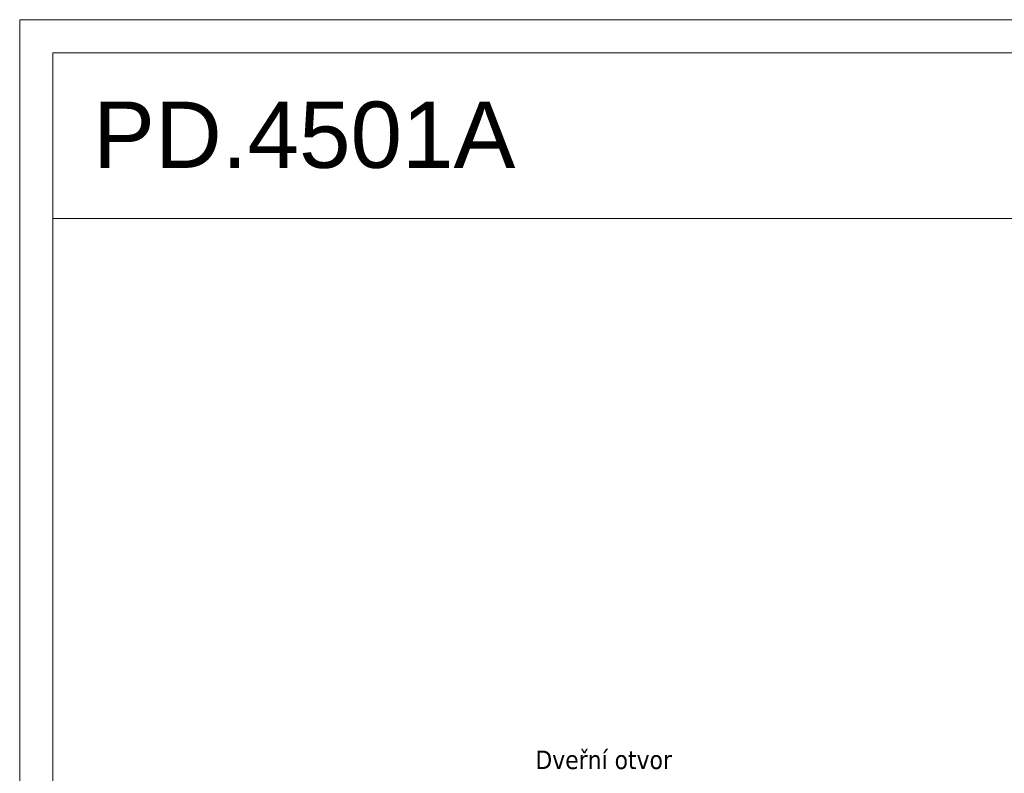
# Model space of a CAD drawing. Header units: millimetres. Extents: x -64926 to -56983, y 29477 to 31827.
# Tile 4 of 12: x -64676 to -63933, y 31258 to 31827. Entities that reach past the tile are written whole.
import ezdxf
from ezdxf.xclip import XClip

# ---------------------------------------------------------------- set-up
doc = ezdxf.new("R2010")
doc.units = ezdxf.units.MM
doc.header["$MEASUREMENT"] = 0
doc.header["$XCLIPFRAME"] = 0
for name, color, linetype in [('POHLED ZÁPADNÍ_1__K EXPEDICI', 7, 'Continuous'), ('POHLED ZÁPADNÍ_1__ZÁHLAVÍ', 7, 'Continuous'), ('POHLED ZÁPADNÍ_1_DEK_KÓTY', 7, 'Continuous'), ('POHLED ZÁPADNÍ_1_DEK_POPIS', 7, 'Continuous')]:
    doc.layers.add(name, color=color, linetype=linetype)
doc.styles.add('GENEROVANÝ_STYL_1', font='txt')
doc.styles.add('GENEROVANÝ_STYL_2', font='txt')

# ---------------------------------------------------------------- blocks, each defined once
blk = doc.blocks.new('Kresba_1_1', base_point=(-67651.92198434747, 29799.85840065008))
at = {"layer": 'POHLED ZÁPADNÍ_1__K EXPEDICI', "color": 3, "linetype": 'Continuous', "lineweight": 18, "flags": 128}
for points in [[(-64675.85198434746, 31826.85840065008), (-63190.85198434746, 31826.85840065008)], [(-63190.85198434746, 31826.85840065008), (-63190.85198434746, 29726.85840065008), (-64675.85198434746, 29726.85840065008), (-64675.85198434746, 31826.85840065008)]]:
    blk.add_lwpolyline(points, dxfattribs=at)
at = {"layer": 'POHLED ZÁPADNÍ_1_DEK_POPIS', "color": 6, "linetype": 'Continuous', "lineweight": 18}
blk.add_line((-64650.85198299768, 31676.85841555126), (-63215.8519971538, 31676.85841555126), dxfattribs=at)
at = {"layer": 'POHLED ZÁPADNÍ_1_DEK_POPIS', "color": 6, "linetype": 'Continuous', "lineweight": 18, "flags": 128}
blk.add_lwpolyline([(-64650.85198434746, 31801.85840065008), (-63215.85198434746, 31801.85840065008), (-63215.85198434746, 29751.85840065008), (-64650.85198434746, 29751.85840065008)], close=True, dxfattribs=at)
at = {"layer": 'POHLED ZÁPADNÍ_1__ZÁHLAVÍ', "color": 6, "linetype": 'Continuous', "lineweight": 18, "insert": (-64620.45198434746, 31714.36227573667), "char_height": 50, "attachment_point": 7, "style": 'GENEROVANÝ_STYL_1'}
blk.add_mtext('\\A1;{\\pql;\\fArial|b0|i0|c238|p38;PD.4501A}', dxfattribs=at)
at = {"layer": 'POHLED ZÁPADNÍ_1_DEK_KÓTY', "color": 6, "linetype": 'Continuous', "lineweight": 18, "insert": (-64183.98057725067, 31261.32086821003), "char_height": 14, "attachment_point": 9, "style": 'GENEROVANÝ_STYL_2'}
blk.add_mtext('\\A1;{\\pqr;\\fTahoma|b0|i0|c238|p34;Dveřní otvor}', dxfattribs=at)

msp = doc.modelspace()

# ---------------------------------------------------------------- block references
at = {"color": 9, "linetype": 'Continuous', "lineweight": 13}
ref = msp.add_blockref('Kresba_1_1', (-67651.92198434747, 29799.85840065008), dxfattribs=at)
XClip(ref).set_block_clipping_path([(-64925.85490884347, 29476.85840065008), (-63064.10541081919, 31826.85840065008)])

doc.saveas('drawing.dxf')
